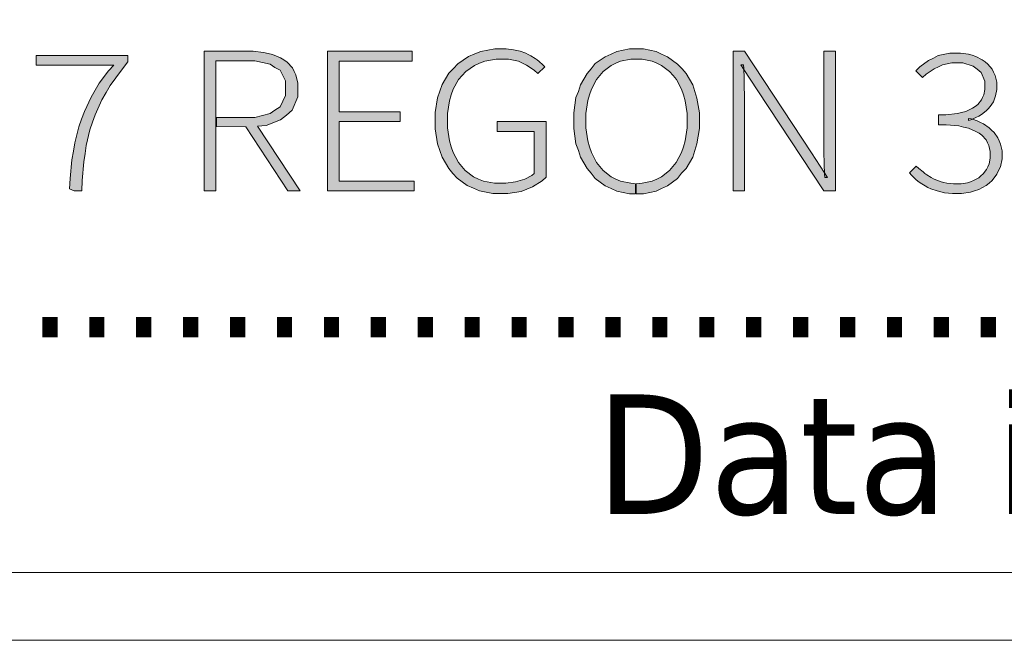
# Model space of a CAD drawing. Header units: metres. Extents: x 7555073 to 7555217, y 5506384 to 5506588.
# Tile 7 of 32: x 7555145.64 to 7555153.05, y 5506383.53 to 5506388.2. Entities that reach past the tile are written whole.
import ezdxf
from ezdxf.enums import TextEntityAlignment as Align

# ---------------------------------------------------------------- set-up
doc = ezdxf.new("R2010")
doc.units = ezdxf.units.M
doc.header["$LTSCALE"] = 2
doc.header["$MEASUREMENT"] = 0
doc.layers.add('Pieczątka na wyrysie', color=7, linetype='CONTINUOUS')
doc.layers.add('Ramki i opis wydruku', color=7, linetype='CONTINUOUS')
doc.styles.get("Standard").update_dxf_attribs({"font": 'verdana.ttf', "width": 0.75})

msp = doc.modelspace()

# ---------------------------------------------------------------- hatches: boundary and pattern name
at = {"layer": 'Pieczątka na wyrysie', "linetype": 'Continuous', "lineweight": 13}
for points in [[(7555146.015, 5506386.926), (7555146.019, 5506387.004), (7555146.033, 5506387.146), (7555146.044, 5506387.21), (7555146.054, 5506387.273), (7555146.086, 5506387.394), (7555146.106, 5506387.451), (7555146.127, 5506387.509), (7555146.178, 5506387.618), (7555146.208, 5506387.67), (7555146.238, 5506387.722), (7555146.309, 5506387.816), (7555146.349, 5506387.857), (7555145.764, 5506387.857), (7555145.764, 5506387.931), (7555146.455, 5506387.931), (7555146.455, 5506387.883), (7555146.405, 5506387.821), (7555146.322, 5506387.705), (7555146.291, 5506387.651), (7555146.259, 5506387.596), (7555146.209, 5506387.485), (7555146.189, 5506387.428), (7555146.169, 5506387.372), (7555146.141, 5506387.253), (7555146.132, 5506387.192), (7555146.123, 5506387.13), (7555146.111, 5506386.99), (7555146.107, 5506386.911), (7555146.05, 5506386.911)], [(7555147.116, 5506387.465), (7555147.116, 5506387.89), (7555147.336, 5506387.89), (7555147.411, 5506387.89), (7555147.526, 5506387.865), (7555147.561, 5506387.84), (7555147.601, 5506387.82), (7555147.641, 5506387.74), (7555147.641, 5506387.685), (7555147.641, 5506387.63), (7555147.601, 5506387.545), (7555147.561, 5506387.52), (7555147.526, 5506387.495), (7555147.411, 5506387.465), (7555147.336, 5506387.465), (7555147.121, 5506387.465), (7555147.121, 5506387.395), (7555147.342, 5506387.393), (7555147.658, 5506386.911), (7555147.75, 5506386.911), (7555147.431, 5506387.398), (7555147.496, 5506387.404), (7555147.604, 5506387.446), (7555147.648, 5506387.482), (7555147.69, 5506387.519), (7555147.733, 5506387.62), (7555147.733, 5506387.684), (7555147.733, 5506387.721), (7555147.719, 5506387.784), (7555147.706, 5506387.81), (7555147.693, 5506387.837), (7555147.654, 5506387.88), (7555147.629, 5506387.897), (7555147.604, 5506387.914), (7555147.544, 5506387.938), (7555147.51, 5506387.946), (7555147.475, 5506387.954), (7555147.398, 5506387.962), (7555147.355, 5506387.962), (7555147.028, 5506387.962), (7555147.028, 5506386.911), (7555147.117, 5506386.911), (7555147.117, 5506387.393)], [(7555147.956, 5506387.962), (7555148.593, 5506387.962), (7555148.593, 5506387.888), (7555148.045, 5506387.888), (7555148.045, 5506387.507), (7555148.505, 5506387.507), (7555148.505, 5506387.433), (7555148.045, 5506387.433), (7555148.045, 5506386.984), (7555148.61, 5506386.984), (7555148.61, 5506386.911), (7555147.956, 5506386.911)], [(7555149.257, 5506386.892), (7555149.202, 5506386.892), (7555149.101, 5506386.912), (7555149.055, 5506386.931), (7555149.009, 5506386.951), (7555148.933, 5506387.007), (7555148.9, 5506387.043), (7555148.869, 5506387.079), (7555148.819, 5506387.166), (7555148.802, 5506387.216), (7555148.784, 5506387.266), (7555148.767, 5506387.378), (7555148.767, 5506387.44), (7555148.767, 5506387.501), (7555148.785, 5506387.612), (7555148.803, 5506387.662), (7555148.821, 5506387.712), (7555148.871, 5506387.797), (7555148.905, 5506387.832), (7555148.937, 5506387.867), (7555149.018, 5506387.922), (7555149.066, 5506387.942), (7555149.112, 5506387.96), (7555149.217, 5506387.98), (7555149.274, 5506387.98), (7555149.303, 5506387.98), (7555149.356, 5506387.974), (7555149.381, 5506387.969), (7555149.406, 5506387.963), (7555149.449, 5506387.948), (7555149.468, 5506387.938), (7555149.487, 5506387.929), (7555149.521, 5506387.908), (7555149.535, 5506387.897), (7555149.55, 5506387.885), (7555149.578, 5506387.859), (7555149.592, 5506387.845), (7555149.54, 5506387.795), (7555149.513, 5506387.819), (7555149.455, 5506387.858), (7555149.425, 5506387.873), (7555149.395, 5506387.888), (7555149.32, 5506387.904), (7555149.274, 5506387.904), (7555149.227, 5506387.904), (7555149.14, 5506387.887), (7555149.102, 5506387.872), (7555149.063, 5506387.856), (7555148.998, 5506387.81), (7555148.971, 5506387.78), (7555148.944, 5506387.75), (7555148.903, 5506387.677), (7555148.889, 5506387.634), (7555148.874, 5506387.59), (7555148.86, 5506387.493), (7555148.86, 5506387.44), (7555148.86, 5506387.385), (7555148.874, 5506387.288), (7555148.888, 5506387.244), (7555148.902, 5506387.2), (7555148.942, 5506387.126), (7555148.968, 5506387.096), (7555148.994, 5506387.065), (7555149.056, 5506387.018), (7555149.093, 5506387.001), (7555149.13, 5506386.985), (7555149.213, 5506386.969), (7555149.261, 5506386.969), (7555149.3, 5506386.969), (7555149.373, 5506386.979), (7555149.407, 5506386.989), (7555149.442, 5506387), (7555149.494, 5506387.027), (7555149.513, 5506387.043), (7555149.513, 5506387.359), (7555149.233, 5506387.359), (7555149.233, 5506387.433), (7555149.602, 5506387.433), (7555149.602, 5506387.016), (7555149.572, 5506386.987), (7555149.5, 5506386.942), (7555149.458, 5506386.925), (7555149.415, 5506386.908), (7555149.315, 5506386.892)], [(7555150.276, 5506386.965), (7555150.24, 5506386.969), (7555150.162, 5506386.985), (7555150.128, 5506387.001), (7555150.093, 5506387.018), (7555150.033, 5506387.065), (7555150.008, 5506387.096), (7555149.983, 5506387.126), (7555149.944, 5506387.201), (7555149.93, 5506387.244), (7555149.916, 5506387.288), (7555149.902, 5506387.385), (7555149.902, 5506387.44), (7555149.902, 5506387.494), (7555149.916, 5506387.591), (7555149.93, 5506387.634), (7555149.944, 5506387.677), (7555149.983, 5506387.75), (7555150.008, 5506387.78), (7555150.033, 5506387.81), (7555150.093, 5506387.856), (7555150.128, 5506387.872), (7555150.162, 5506387.888), (7555150.24, 5506387.904), (7555150.283, 5506387.904), (7555150.325, 5506387.904), (7555150.402, 5506387.888), (7555150.437, 5506387.872), (7555150.472, 5506387.856), (7555150.532, 5506387.81), (7555150.558, 5506387.78), (7555150.583, 5506387.75), (7555150.621, 5506387.677), (7555150.636, 5506387.634), (7555150.649, 5506387.59), (7555150.664, 5506387.493), (7555150.664, 5506387.44), (7555150.664, 5506387.386), (7555150.649, 5506387.288), (7555150.636, 5506387.244), (7555150.621, 5506387.201), (7555150.582, 5506387.126), (7555150.557, 5506387.096), (7555150.532, 5506387.065), (7555150.472, 5506387.018), (7555150.437, 5506387.001), (7555150.402, 5506386.985), (7555150.325, 5506386.969), (7555150.281, 5506386.965), (7555150.281, 5506386.89), (7555150.336, 5506386.89), (7555150.431, 5506386.91), (7555150.471, 5506386.93), (7555150.516, 5506386.95), (7555150.591, 5506387.005), (7555150.621, 5506387.045), (7555150.656, 5506387.08), (7555150.706, 5506387.165), (7555150.721, 5506387.215), (7555150.736, 5506387.265), (7555150.756, 5506387.38), (7555150.756, 5506387.44), (7555150.756, 5506387.5), (7555150.736, 5506387.61), (7555150.721, 5506387.66), (7555150.706, 5506387.71), (7555150.656, 5506387.795), (7555150.626, 5506387.83), (7555150.591, 5506387.865), (7555150.516, 5506387.92), (7555150.471, 5506387.94), (7555150.431, 5506387.96), (7555150.336, 5506387.98), (7555150.281, 5506387.98), (7555150.231, 5506387.98), (7555150.136, 5506387.96), (7555150.091, 5506387.94), (7555150.046, 5506387.92), (7555149.971, 5506387.87), (7555149.941, 5506387.83), (7555149.911, 5506387.795), (7555149.861, 5506387.71), (7555149.846, 5506387.66), (7555149.826, 5506387.615), (7555149.811, 5506387.5), (7555149.811, 5506387.44), (7555149.811, 5506387.38), (7555149.826, 5506387.265), (7555149.846, 5506387.215), (7555149.861, 5506387.165), (7555149.911, 5506387.08), (7555149.941, 5506387.045), (7555149.971, 5506387.005), (7555150.046, 5506386.95), (7555150.091, 5506386.93), (7555150.136, 5506386.91), (7555150.231, 5506386.89), (7555150.276, 5506386.89)], [(7555151.01, 5506387.962), (7555151.095, 5506387.962), (7555151.599, 5506387.199), (7555151.699, 5506387.047), (7555151.721, 5506387.012), (7555151.701, 5506387.012), (7555151.699, 5506387.041), (7555151.699, 5506387.047), (7555151.696, 5506387.106), (7555151.695, 5506387.142), (7555151.694, 5506387.177), (7555151.694, 5506387.249), (7555151.694, 5506387.286), (7555151.694, 5506387.962), (7555151.78, 5506387.962), (7555151.78, 5506386.911), (7555151.694, 5506386.911), (7555151.19, 5506387.672), (7555151.09, 5506387.826), (7555151.068, 5506387.86), (7555151.089, 5506387.86), (7555151.09, 5506387.832), (7555151.09, 5506387.826), (7555151.093, 5506387.768), (7555151.094, 5506387.732), (7555151.094, 5506387.696), (7555151.095, 5506387.629), (7555151.095, 5506387.597), (7555151.095, 5506386.911), (7555151.01, 5506386.911)], [(7555152.694, 5506386.892), (7555152.661, 5506386.892), (7555152.601, 5506386.898), (7555152.574, 5506386.905), (7555152.547, 5506386.911), (7555152.498, 5506386.928), (7555152.477, 5506386.938), (7555152.456, 5506386.949), (7555152.418, 5506386.972), (7555152.401, 5506386.985), (7555152.385, 5506386.998), (7555152.353, 5506387.029), (7555152.337, 5506387.047), (7555152.389, 5506387.097), (7555152.407, 5506387.081), (7555152.44, 5506387.054), (7555152.454, 5506387.043), (7555152.468, 5506387.032), (7555152.5, 5506387.012), (7555152.518, 5506387.003), (7555152.536, 5506386.994), (7555152.576, 5506386.98), (7555152.597, 5506386.975), (7555152.619, 5506386.971), (7555152.669, 5506386.965), (7555152.698, 5506386.965), (7555152.726, 5506386.965), (7555152.775, 5506386.973), (7555152.798, 5506386.981), (7555152.82, 5506386.989), (7555152.86, 5506387.011), (7555152.876, 5506387.025), (7555152.892, 5506387.039), (7555152.918, 5506387.073), (7555152.927, 5506387.093), (7555152.937, 5506387.114), (7555152.946, 5506387.158), (7555152.946, 5506387.183), (7555152.946, 5506387.207), (7555152.936, 5506387.253), (7555152.925, 5506387.273), (7555152.916, 5506387.295), (7555152.883, 5506387.33), (7555152.861, 5506387.345), (7555152.838, 5506387.359), (7555152.781, 5506387.383), (7555152.745, 5506387.391), (7555152.709, 5506387.4), (7555152.614, 5506387.408), (7555152.555, 5506387.408), (7555152.555, 5506387.485), (7555152.611, 5506387.485), (7555152.699, 5506387.493), (7555152.73, 5506387.502), (7555152.763, 5506387.51), (7555152.813, 5506387.533), (7555152.833, 5506387.547), (7555152.852, 5506387.562), (7555152.879, 5506387.596), (7555152.888, 5506387.614), (7555152.897, 5506387.634), (7555152.906, 5506387.675), (7555152.906, 5506387.696), (7555152.906, 5506387.737), (7555152.877, 5506387.802), (7555152.847, 5506387.827), (7555152.818, 5506387.851), (7555152.74, 5506387.876), (7555152.692, 5506387.876), (7555152.656, 5506387.876), (7555152.587, 5506387.86), (7555152.556, 5506387.845), (7555152.524, 5506387.829), (7555152.464, 5506387.789), (7555152.436, 5506387.764), (7555152.385, 5506387.814), (7555152.415, 5506387.844), (7555152.481, 5506387.893), (7555152.518, 5506387.911), (7555152.554, 5506387.931), (7555152.641, 5506387.949), (7555152.692, 5506387.949), (7555152.722, 5506387.949), (7555152.782, 5506387.94), (7555152.809, 5506387.932), (7555152.837, 5506387.923), (7555152.886, 5506387.898), (7555152.907, 5506387.882), (7555152.927, 5506387.866), (7555152.96, 5506387.827), (7555152.971, 5506387.804), (7555152.983, 5506387.781), (7555152.995, 5506387.729), (7555152.995, 5506387.7), (7555152.995, 5506387.674), (7555152.986, 5506387.626), (7555152.978, 5506387.605), (7555152.969, 5506387.583), (7555152.945, 5506387.546), (7555152.93, 5506387.529), (7555152.915, 5506387.513), (7555152.88, 5506387.486), (7555152.859, 5506387.474), (7555152.838, 5506387.463), (7555152.811, 5506387.451), (7555152.8, 5506387.446), (7555152.783, 5506387.441), (7555152.783, 5506387.457), (7555152.803, 5506387.453), (7555152.811, 5506387.451), (7555152.847, 5506387.438), (7555152.872, 5506387.427), (7555152.896, 5506387.416), (7555152.938, 5506387.387), (7555152.956, 5506387.369), (7555152.974, 5506387.352), (7555153.003, 5506387.311), (7555153.014, 5506387.288), (7555153.024, 5506387.264), (7555153.035, 5506387.213), (7555153.035, 5506387.186), (7555153.035, 5506387.153), (7555153.022, 5506387.092), (7555153.009, 5506387.065), (7555152.996, 5506387.037), (7555152.96, 5506386.991), (7555152.937, 5506386.971), (7555152.914, 5506386.952), (7555152.86, 5506386.922), (7555152.828, 5506386.913), (7555152.798, 5506386.902), (7555152.73, 5506386.892)]]:
    msp.add_hatch(color=7, dxfattribs=at).paths.add_polyline_path(points)

# ---------------------------------------------------------------- linework, layer by layer
at = {"layer": 'Pieczątka na wyrysie', "color": 7, "linetype": 'Continuous', "lineweight": 13, "flags": 128}
for points in [[(7555131.16, 5506384.04), (7555216.16, 5506384.04), (7555216.16, 5506429.04), (7555131.16, 5506429.04)], [(7555146.015, 5506386.926), (7555146.019, 5506387.004), (7555146.033, 5506387.146), (7555146.044, 5506387.21), (7555146.054, 5506387.273), (7555146.086, 5506387.394), (7555146.106, 5506387.451), (7555146.127, 5506387.509), (7555146.178, 5506387.618), (7555146.208, 5506387.67), (7555146.238, 5506387.722), (7555146.309, 5506387.816), (7555146.349, 5506387.857), (7555145.764, 5506387.857), (7555145.764, 5506387.931), (7555146.455, 5506387.931), (7555146.455, 5506387.883), (7555146.405, 5506387.821), (7555146.322, 5506387.705), (7555146.291, 5506387.651), (7555146.259, 5506387.596), (7555146.209, 5506387.485), (7555146.189, 5506387.428), (7555146.169, 5506387.372), (7555146.141, 5506387.253), (7555146.132, 5506387.192), (7555146.123, 5506387.13), (7555146.111, 5506386.99), (7555146.107, 5506386.911), (7555146.05, 5506386.911)], [(7555147.116, 5506387.465), (7555147.116, 5506387.89), (7555147.336, 5506387.89), (7555147.411, 5506387.89), (7555147.526, 5506387.865), (7555147.561, 5506387.84), (7555147.601, 5506387.82), (7555147.641, 5506387.74), (7555147.641, 5506387.685), (7555147.641, 5506387.63), (7555147.601, 5506387.545), (7555147.561, 5506387.52), (7555147.526, 5506387.495), (7555147.411, 5506387.465), (7555147.336, 5506387.465), (7555147.121, 5506387.465), (7555147.121, 5506387.395), (7555147.342, 5506387.393), (7555147.658, 5506386.911), (7555147.75, 5506386.911), (7555147.431, 5506387.398), (7555147.496, 5506387.404), (7555147.604, 5506387.446), (7555147.648, 5506387.482), (7555147.69, 5506387.519), (7555147.733, 5506387.62), (7555147.733, 5506387.684), (7555147.733, 5506387.721), (7555147.719, 5506387.784), (7555147.706, 5506387.81), (7555147.693, 5506387.837), (7555147.654, 5506387.88), (7555147.629, 5506387.897), (7555147.604, 5506387.914), (7555147.544, 5506387.938), (7555147.51, 5506387.946), (7555147.475, 5506387.954), (7555147.398, 5506387.962), (7555147.355, 5506387.962), (7555147.028, 5506387.962), (7555147.028, 5506386.911), (7555147.117, 5506386.911), (7555147.117, 5506387.393)], [(7555147.956, 5506387.962), (7555148.593, 5506387.962), (7555148.593, 5506387.888), (7555148.045, 5506387.888), (7555148.045, 5506387.507), (7555148.505, 5506387.507), (7555148.505, 5506387.433), (7555148.045, 5506387.433), (7555148.045, 5506386.984), (7555148.61, 5506386.984), (7555148.61, 5506386.911), (7555147.956, 5506386.911)], [(7555149.257, 5506386.892), (7555149.202, 5506386.892), (7555149.101, 5506386.912), (7555149.055, 5506386.931), (7555149.009, 5506386.951), (7555148.933, 5506387.007), (7555148.9, 5506387.043), (7555148.869, 5506387.079), (7555148.819, 5506387.166), (7555148.802, 5506387.216), (7555148.784, 5506387.266), (7555148.767, 5506387.378), (7555148.767, 5506387.44), (7555148.767, 5506387.501), (7555148.785, 5506387.612), (7555148.803, 5506387.662), (7555148.821, 5506387.712), (7555148.871, 5506387.797), (7555148.905, 5506387.832), (7555148.937, 5506387.867), (7555149.018, 5506387.922), (7555149.066, 5506387.942), (7555149.112, 5506387.96), (7555149.217, 5506387.98), (7555149.274, 5506387.98), (7555149.303, 5506387.98), (7555149.356, 5506387.974), (7555149.381, 5506387.969), (7555149.406, 5506387.963), (7555149.449, 5506387.948), (7555149.468, 5506387.938), (7555149.487, 5506387.929), (7555149.521, 5506387.908), (7555149.535, 5506387.897), (7555149.55, 5506387.885), (7555149.578, 5506387.859), (7555149.592, 5506387.845), (7555149.54, 5506387.795), (7555149.513, 5506387.819), (7555149.455, 5506387.858), (7555149.425, 5506387.873), (7555149.395, 5506387.888), (7555149.32, 5506387.904), (7555149.274, 5506387.904), (7555149.227, 5506387.904), (7555149.14, 5506387.887), (7555149.102, 5506387.872), (7555149.063, 5506387.856), (7555148.998, 5506387.81), (7555148.971, 5506387.78), (7555148.944, 5506387.75), (7555148.903, 5506387.677), (7555148.889, 5506387.634), (7555148.874, 5506387.59), (7555148.86, 5506387.493), (7555148.86, 5506387.44), (7555148.86, 5506387.385), (7555148.874, 5506387.288), (7555148.888, 5506387.244), (7555148.902, 5506387.2), (7555148.942, 5506387.126), (7555148.968, 5506387.096), (7555148.994, 5506387.065), (7555149.056, 5506387.018), (7555149.093, 5506387.001), (7555149.13, 5506386.985), (7555149.213, 5506386.969), (7555149.261, 5506386.969), (7555149.3, 5506386.969), (7555149.373, 5506386.979), (7555149.407, 5506386.989), (7555149.442, 5506387), (7555149.494, 5506387.027), (7555149.513, 5506387.043), (7555149.513, 5506387.359), (7555149.233, 5506387.359), (7555149.233, 5506387.433), (7555149.602, 5506387.433), (7555149.602, 5506387.016), (7555149.572, 5506386.987), (7555149.5, 5506386.942), (7555149.458, 5506386.925), (7555149.415, 5506386.908), (7555149.315, 5506386.892)], [(7555150.276, 5506386.965), (7555150.24, 5506386.969), (7555150.162, 5506386.985), (7555150.128, 5506387.001), (7555150.093, 5506387.018), (7555150.033, 5506387.065), (7555150.008, 5506387.096), (7555149.983, 5506387.126), (7555149.944, 5506387.201), (7555149.93, 5506387.244), (7555149.916, 5506387.288), (7555149.902, 5506387.385), (7555149.902, 5506387.44), (7555149.902, 5506387.494), (7555149.916, 5506387.591), (7555149.93, 5506387.634), (7555149.944, 5506387.677), (7555149.983, 5506387.75), (7555150.008, 5506387.78), (7555150.033, 5506387.81), (7555150.093, 5506387.856), (7555150.128, 5506387.872), (7555150.162, 5506387.888), (7555150.24, 5506387.904), (7555150.283, 5506387.904), (7555150.325, 5506387.904), (7555150.402, 5506387.888), (7555150.437, 5506387.872), (7555150.472, 5506387.856), (7555150.532, 5506387.81), (7555150.558, 5506387.78), (7555150.583, 5506387.75), (7555150.621, 5506387.677), (7555150.636, 5506387.634), (7555150.649, 5506387.59), (7555150.664, 5506387.493), (7555150.664, 5506387.44), (7555150.664, 5506387.386), (7555150.649, 5506387.288), (7555150.636, 5506387.244), (7555150.621, 5506387.201), (7555150.582, 5506387.126), (7555150.557, 5506387.096), (7555150.532, 5506387.065), (7555150.472, 5506387.018), (7555150.437, 5506387.001), (7555150.402, 5506386.985), (7555150.325, 5506386.969), (7555150.281, 5506386.965), (7555150.281, 5506386.89), (7555150.336, 5506386.89), (7555150.431, 5506386.91), (7555150.471, 5506386.93), (7555150.516, 5506386.95), (7555150.591, 5506387.005), (7555150.621, 5506387.045), (7555150.656, 5506387.08), (7555150.706, 5506387.165), (7555150.721, 5506387.215), (7555150.736, 5506387.265), (7555150.756, 5506387.38), (7555150.756, 5506387.44), (7555150.756, 5506387.5), (7555150.736, 5506387.61), (7555150.721, 5506387.66), (7555150.706, 5506387.71), (7555150.656, 5506387.795), (7555150.626, 5506387.83), (7555150.591, 5506387.865), (7555150.516, 5506387.92), (7555150.471, 5506387.94), (7555150.431, 5506387.96), (7555150.336, 5506387.98), (7555150.281, 5506387.98), (7555150.231, 5506387.98), (7555150.136, 5506387.96), (7555150.091, 5506387.94), (7555150.046, 5506387.92), (7555149.971, 5506387.87), (7555149.941, 5506387.83), (7555149.911, 5506387.795), (7555149.861, 5506387.71), (7555149.846, 5506387.66), (7555149.826, 5506387.615), (7555149.811, 5506387.5), (7555149.811, 5506387.44), (7555149.811, 5506387.38), (7555149.826, 5506387.265), (7555149.846, 5506387.215), (7555149.861, 5506387.165), (7555149.911, 5506387.08), (7555149.941, 5506387.045), (7555149.971, 5506387.005), (7555150.046, 5506386.95), (7555150.091, 5506386.93), (7555150.136, 5506386.91), (7555150.231, 5506386.89), (7555150.276, 5506386.89)], [(7555151.01, 5506387.962), (7555151.095, 5506387.962), (7555151.599, 5506387.199), (7555151.699, 5506387.047), (7555151.721, 5506387.012), (7555151.701, 5506387.012), (7555151.699, 5506387.041), (7555151.699, 5506387.047), (7555151.696, 5506387.106), (7555151.695, 5506387.142), (7555151.694, 5506387.177), (7555151.694, 5506387.249), (7555151.694, 5506387.286), (7555151.694, 5506387.962), (7555151.78, 5506387.962), (7555151.78, 5506386.911), (7555151.694, 5506386.911), (7555151.19, 5506387.672), (7555151.09, 5506387.826), (7555151.068, 5506387.86), (7555151.089, 5506387.86), (7555151.09, 5506387.832), (7555151.09, 5506387.826), (7555151.093, 5506387.768), (7555151.094, 5506387.732), (7555151.094, 5506387.696), (7555151.095, 5506387.629), (7555151.095, 5506387.597), (7555151.095, 5506386.911), (7555151.01, 5506386.911)], [(7555152.694, 5506386.892), (7555152.661, 5506386.892), (7555152.601, 5506386.898), (7555152.574, 5506386.905), (7555152.547, 5506386.911), (7555152.498, 5506386.928), (7555152.477, 5506386.938), (7555152.456, 5506386.949), (7555152.418, 5506386.972), (7555152.401, 5506386.985), (7555152.385, 5506386.998), (7555152.353, 5506387.029), (7555152.337, 5506387.047), (7555152.389, 5506387.097), (7555152.407, 5506387.081), (7555152.44, 5506387.054), (7555152.454, 5506387.043), (7555152.468, 5506387.032), (7555152.5, 5506387.012), (7555152.518, 5506387.003), (7555152.536, 5506386.994), (7555152.576, 5506386.98), (7555152.597, 5506386.975), (7555152.619, 5506386.971), (7555152.669, 5506386.965), (7555152.698, 5506386.965), (7555152.726, 5506386.965), (7555152.775, 5506386.973), (7555152.798, 5506386.981), (7555152.82, 5506386.989), (7555152.86, 5506387.011), (7555152.876, 5506387.025), (7555152.892, 5506387.039), (7555152.918, 5506387.073), (7555152.927, 5506387.093), (7555152.937, 5506387.114), (7555152.946, 5506387.158), (7555152.946, 5506387.183), (7555152.946, 5506387.207), (7555152.936, 5506387.253), (7555152.925, 5506387.273), (7555152.916, 5506387.295), (7555152.883, 5506387.33), (7555152.861, 5506387.345), (7555152.838, 5506387.359), (7555152.781, 5506387.383), (7555152.745, 5506387.391), (7555152.709, 5506387.4), (7555152.614, 5506387.408), (7555152.555, 5506387.408), (7555152.555, 5506387.485), (7555152.611, 5506387.485), (7555152.699, 5506387.493), (7555152.73, 5506387.502), (7555152.763, 5506387.51), (7555152.813, 5506387.533), (7555152.833, 5506387.547), (7555152.852, 5506387.562), (7555152.879, 5506387.596), (7555152.888, 5506387.614), (7555152.897, 5506387.634), (7555152.906, 5506387.675), (7555152.906, 5506387.696), (7555152.906, 5506387.737), (7555152.877, 5506387.802), (7555152.847, 5506387.827), (7555152.818, 5506387.851), (7555152.74, 5506387.876), (7555152.692, 5506387.876), (7555152.656, 5506387.876), (7555152.587, 5506387.86), (7555152.556, 5506387.845), (7555152.524, 5506387.829), (7555152.464, 5506387.789), (7555152.436, 5506387.764), (7555152.385, 5506387.814), (7555152.415, 5506387.844), (7555152.481, 5506387.893), (7555152.518, 5506387.911), (7555152.554, 5506387.931), (7555152.641, 5506387.949), (7555152.692, 5506387.949), (7555152.722, 5506387.949), (7555152.782, 5506387.94), (7555152.809, 5506387.932), (7555152.837, 5506387.923), (7555152.886, 5506387.898), (7555152.907, 5506387.882), (7555152.927, 5506387.866), (7555152.96, 5506387.827), (7555152.971, 5506387.804), (7555152.983, 5506387.781), (7555152.995, 5506387.729), (7555152.995, 5506387.7), (7555152.995, 5506387.674), (7555152.986, 5506387.626), (7555152.978, 5506387.605), (7555152.969, 5506387.583), (7555152.945, 5506387.546), (7555152.93, 5506387.529), (7555152.915, 5506387.513), (7555152.88, 5506387.486), (7555152.859, 5506387.474), (7555152.838, 5506387.463), (7555152.811, 5506387.451), (7555152.8, 5506387.446), (7555152.783, 5506387.441), (7555152.783, 5506387.457), (7555152.803, 5506387.453), (7555152.811, 5506387.451), (7555152.847, 5506387.438), (7555152.872, 5506387.427), (7555152.896, 5506387.416), (7555152.938, 5506387.387), (7555152.956, 5506387.369), (7555152.974, 5506387.352), (7555153.003, 5506387.311), (7555153.014, 5506387.288), (7555153.024, 5506387.264), (7555153.035, 5506387.213), (7555153.035, 5506387.186), (7555153.035, 5506387.153), (7555153.022, 5506387.092), (7555153.009, 5506387.065), (7555152.996, 5506387.037), (7555152.96, 5506386.991), (7555152.937, 5506386.971), (7555152.914, 5506386.952), (7555152.86, 5506386.922), (7555152.828, 5506386.913), (7555152.798, 5506386.902), (7555152.73, 5506386.892)]]:
    msp.add_lwpolyline(points, close=True, dxfattribs=at)
at = {"layer": 'Ramki i opis wydruku', "color": 7, "linetype": 'Continuous', "lineweight": 13, "flags": 128}
msp.add_lwpolyline([(7555073.36, 5506383.53), (7555216.86, 5506383.53), (7555216.86, 5506588.03), (7555073.36, 5506588.03)], close=True, dxfattribs=at)

# ---------------------------------------------------------------- texts
at = {"layer": 'Pieczątka na wyrysie', "color": 7, "linetype": 'Continuous', "lineweight": 18, "width": 0.9}
for s, p in [('...................................................................................................', (7555157.17, 5506385.81)), ('Data i podpis Wykonawcy', (7555157.15, 5506384.48))]:
    msp.add_text(s, height=0.9, dxfattribs=at).set_placement(p, align=Align.CENTER)

doc.saveas('drawing.dxf')
